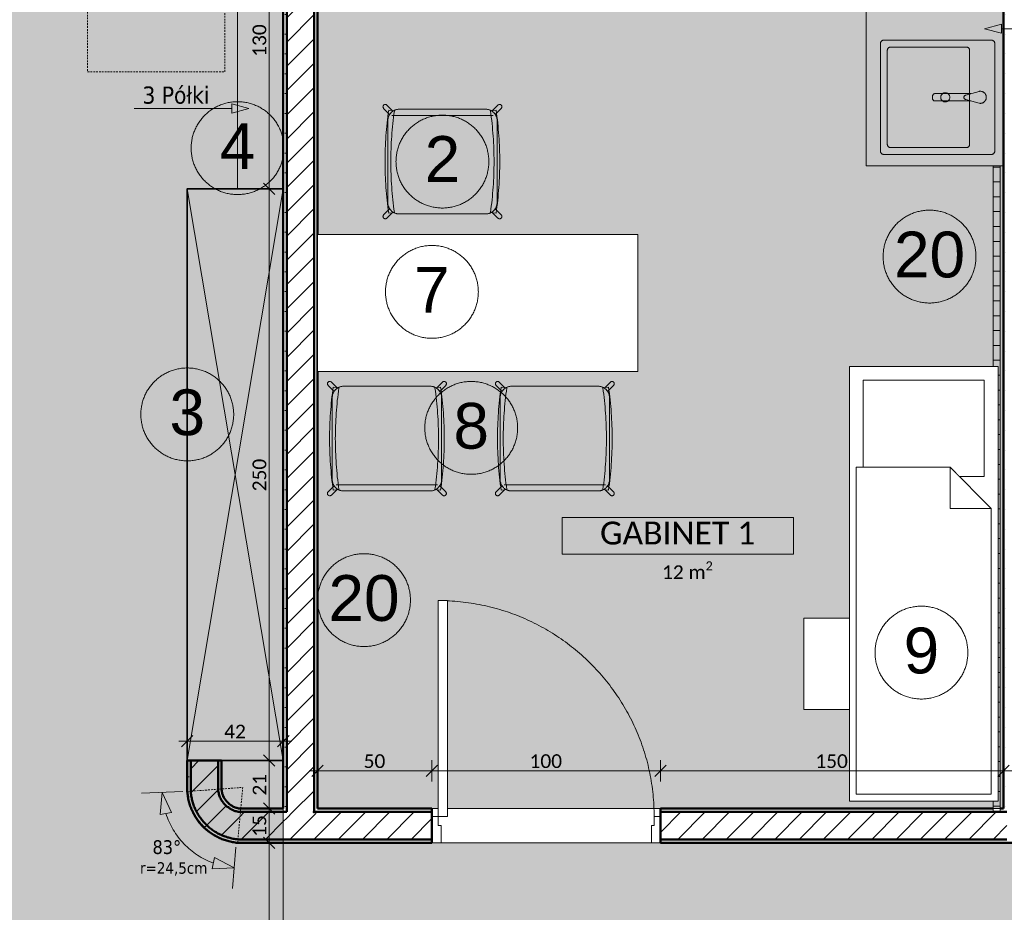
# Model space of a CAD drawing. Extents: x -7955 to 2900, y -3385 to 4160.
# Tile 9 of 30: x -7075 to -6214, y 2784 to 3565. Entities that reach past the tile are written whole.
import ezdxf
from ezdxf.xclip import XClip

# ---------------------------------------------------------------- set-up
doc = ezdxf.new("R2010")
doc.units = 0
doc.header["$MEASUREMENT"] = 0
doc.header["$XCLIPFRAME"] = 0
doc.linetypes.add('Przerywana', pattern=[25, 15, -10])
doc.linetypes.add('Wipeout_Contour', pattern=[10000, 0, -10000])
for name, color, linetype in [('!tekst', 7, 'Continuous'), ('110-Z Strefy', 7, 'Continuous'), ('210-A Strefy', 7, 'Continuous'), ('230-A Ściany działowe', 7, 'Continuous'), ('330-W Wyposażenie', 7, 'Continuous'), ('820-G Rysunki Obrazki', 7, 'Continuous'), ('830-G Teksty Etykiety', 7, 'Continuous'), ('Drzwi ARCHICAD', 7, 'Continuous')]:
    doc.layers.add(name, color=color, linetype=linetype)
for name, color, linetype, lineweight in [('!tekst_Nr_pióra__22', 7, 'Continuous', 18), ('!tekst_Nr_pióra__41', 7, 'Continuous', 13), ('!tekst_Nr_pióra__43', 7, 'Continuous', 35), ('0_Nr_pióra__21', 7, 'Continuous', 13), ('0_Nr_pióra__65', 7, 'Continuous', 5), ('210-A Strefy_Nr_pióra__41', 7, 'Continuous', 13), ('230-A Ściany działowe_Nr_pióra__1', 7, 'Continuous', 50), ('230-A Ściany działowe_Nr_pióra__21', 7, 'Continuous', 13), ('320-W Umeblowanie_Nr_pióra__21', 7, 'Continuous', 13), ('320-W Umeblowanie_Nr_pióra__23', 7, 'Continuous', 13), ('330-W Wyposażenie_Nr_pióra__23', 7, 'Continuous', 13), ('499-K Wymiary i opisy_Nr_pióra__65', 7, 'Continuous', 5), ('810-G Ogólne_Nr_pióra__5', 255, 'Continuous', 0), ('830-G Teksty Etykiety_Nr_pióra__1', 7, 'Continuous', 50), ('830-G Teksty Etykiety_Nr_pióra__41', 7, 'Continuous', 13), ('B_WIDOK_Nr_pióra__41', 7, 'Continuous', 13), ('D_OPIS_Nr_pióra__23', 7, 'Continuous', 13), ('D_OPIS_Nr_pióra__41', 7, 'Continuous', 13), ('Drzwi ARCHICAD_Nr_pióra__1', 7, 'Continuous', 50), ('Drzwi ARCHICAD_Nr_pióra__23', 7, 'Continuous', 13), ('Drzwi ARCHICAD_Nr_pióra__3', 8, 'Continuous', 20), ('tekst_Nr_pióra__21', 7, 'Continuous', 13)]:
    doc.layers.add(name, color=color, linetype=linetype, lineweight=lineweight)
doc.layers.add('210-A Strefy_Nr_pióra__64', color=7, linetype='Continuous', lineweight=5, true_color=0x9f9f9f)
doc.layers.add('B_WIDOK_Nr_pióra__64', color=7, linetype='Continuous', lineweight=5, true_color=0x9f9f9f)
doc.styles.add('GENERATED_STYLE_1', font='txt')
doc.styles.add('GENERATED_STYLE_2', font='txt')
doc.styles.add('GENERATED_STYLE_3', font='arial.ttf')
pattern_1 = [(0, (-7692.221, 2461.101), (0, 17.32051), [0, -10]), (0, (-7687.221, 2469.761), (0, 17.32051), [0, -10])]
pattern_2 = [(45, (-7692.221, 2461.101), (-10.6066, 10.6066), [])]
pattern_3 = [(0, (-7692.221, 2461.101), (0, 13), []), (90, (-7692.221, 2461.101), (-13, 0), [])]

# ---------------------------------------------------------------- blocks, each defined once
blk = doc.blocks.new('Rysunek_3_3', base_point=(-7692.22, 2461.1))
at = {"layer": '!tekst', "linetype": 'Continuous', "lineweight": 0, "ltscale": 0.1, "true_color": 0x000000}
blk.add_hatch(color=18, dxfattribs=at).paths.add_polyline_path([(-6230.83, 3557.1), (-6215.9, 3553.1), (-6215.9, 3561.1)])
at = {"linetype": 'Continuous', "lineweight": 0, "ltscale": 0.1, "true_color": 0x000000}
for points in [[(-6950.21, 2889.14), (-6951.88, 2869.9), (-6942.03, 2871.64)], [(-6887.18, 2823.26), (-6904.3, 2832.21), (-6906.48, 2822.45)]]:
    blk.add_hatch(color=18, dxfattribs=at).paths.add_polyline_path(points)
at = {"layer": '110-Z Strefy', "linetype": 'Continuous', "lineweight": 0, "ltscale": 0.1, "true_color": 0xffffff}
for points in [[(-6884.22, 3677.1), (-6884.22, 3417.1), (-6844.22, 3417.1), (-6844.22, 3677.1)], [(-6334.25, 3677.1), (-6334.25, 3437.1), (-6214.25, 3437.1), (-6214.25, 3677.1)], [(-6928.22, 3417.1), (-6928.22, 2917.1), (-6844.22, 2917.1), (-6844.22, 3417.1)]]:
    blk.add_hatch(color=7, dxfattribs=at).paths.add_polyline_path(points)
at = {"layer": '210-A Strefy', "linetype": 'Continuous', "lineweight": 0, "ltscale": 0.1, "true_color": 0x262626}
for points in [[(-7692.22, 3677.1), (-7692.22, 2455.1), (-6844.22, 2455.1), (-6844.22, 2843.06), (-6844.22, 3677.1)], [(-6814.22, 3677.1), (-6814.22, 2875.1), (-6214.25, 2875.1), (-6214.25, 3677.1)], [(-6844.22, 2455.1), (-5974.22, 2455.1), (-5974.22, 2845.1), (-6844.22, 2845.1)]]:
    blk.add_hatch(color=250, dxfattribs=at).paths.add_polyline_path(points)
at = {"layer": '230-A Ściany działowe', "linetype": 'Continuous', "lineweight": 0, "ltscale": 0.1, "true_color": 0x000000}
h = blk.add_hatch(dxfattribs=at)
h.set_pattern_fill('Tynk_0003', color=18, style=0, pattern_type=2)
h.set_pattern_definition(pattern_1)
h.paths.add_polyline_path([(-6841.22, 2875.1), (-6841.22, 3677.1), (-6844.22, 3677.1), (-6844.22, 2875.1)])
h = blk.add_hatch(dxfattribs=at)
h.set_pattern_fill('Bloczki_ceramiczne_0003', color=18, style=0, pattern_type=2)
h.set_pattern_definition(pattern_2)
h.paths.add_polyline_path([(-6817.22, 2872.1), (-6817.22, 3677.1), (-6841.22, 3677.1), (-6841.22, 2872.1)])
h = blk.add_hatch(dxfattribs=at)
h.set_pattern_fill('Tynk_0003', color=18, style=0, pattern_type=2)
h.set_pattern_definition(pattern_1)
h.paths.add_polyline_path([(-6814.22, 2875.1), (-6814.22, 3677.1), (-6817.22, 3677.1), (-6817.22, 2875.1)])
h = blk.add_hatch(dxfattribs=at)
h.set_pattern_fill('Tynk_0003', color=18, style=0, pattern_type=2)
h.set_pattern_definition(pattern_1)
h.paths.add_polyline_path([(-6214.25, 3677.1), (-6214.25, 2875.1), (-6211.25, 2875.1), (-6211.25, 3677.1)])
h = blk.add_hatch(dxfattribs=at)
h.set_pattern_fill('Izolacja_twarda_0003', color=18, style=0, pattern_type=2)
h.set_pattern_definition(pattern_3)
h.paths.add_polyline_path([(-6217.25, 2875.1), (-6217.25, 3437.1), (-6223.25, 3437.1), (-6223.25, 2875.1)])
h = blk.add_hatch(dxfattribs=at)
h.set_pattern_fill('Tynk_0003', color=18, style=0, pattern_type=2)
h.set_pattern_definition(pattern_1)
h.paths.add_polyline_path([(-6928.22, 2917.1), (-6928.22, 2890.02), (-6925.22, 2890.15), (-6925.22, 2917.1)])
h = blk.add_hatch(dxfattribs=at)
h.set_pattern_fill('Bloczki_ceramiczne_0003', color=18, style=0, pattern_type=2)
h.set_pattern_definition(pattern_2)
h.paths.add_polyline_path([(-6901.22, 2891.23), (-6901.22, 2917.1), (-6925.22, 2917.1), (-6925.22, 2890.15)])
h = blk.add_hatch(dxfattribs=at)
h.set_pattern_fill('Tynk_0003', color=18, style=0, pattern_type=2)
h.set_pattern_definition(pattern_1)
h.paths.add_polyline_path([(-6898.22, 2891.37), (-6898.22, 2917.1), (-6901.22, 2917.1), (-6901.22, 2891.23)])
h = blk.add_hatch(dxfattribs=at)
h.set_pattern_fill('Tynk_0003', color=18, style=0, pattern_type=2)
h.set_pattern_definition(pattern_1)
h.paths.add_polyline_path([(-6928.22, 2890.02, 0.366308), (-6884.22, 2845.1), (-6884.05, 2848.1, -0.365124), (-6925.22, 2890.15)])
h = blk.add_hatch(dxfattribs=at)
h.set_pattern_fill('Bloczki_ceramiczne_0003', color=18, style=0, pattern_type=2)
h.set_pattern_definition(pattern_2)
h.paths.add_polyline_path([(-6882.66, 2872.09, -0.343979), (-6901.23, 2891.23), (-6925.22, 2890.15, 0.365124), (-6884.05, 2848.1)])
h = blk.add_hatch(dxfattribs=at)
h.set_pattern_fill('Tynk_0003', color=18, style=0, pattern_type=2)
h.set_pattern_definition(pattern_1)
h.paths.add_polyline_path([(-6882.49, 2875.1, -0.337558), (-6898.22, 2891.37), (-6901.23, 2891.23, 0.343979), (-6882.66, 2872.09)])
h = blk.add_hatch(dxfattribs=at)
h.set_pattern_fill('Bloczki_ceramiczne_0003', color=18, style=0, pattern_type=2)
h.set_pattern_definition(pattern_2)
h.paths.add_polyline_path([(-6844.22, 2872.1), (-6882.66, 2872.1), (-6884.05, 2848.1), (-6844.22, 2848.1)])
h = blk.add_hatch(dxfattribs=at)
h.set_pattern_fill('Tynk_0003', color=18, style=0, pattern_type=2)
h.set_pattern_definition(pattern_1)
h.paths.add_polyline_path([(-6844.22, 2875.1), (-6882.49, 2875.1), (-6882.66, 2872.1), (-6844.22, 2872.1)])
h = blk.add_hatch(dxfattribs=at)
h.set_pattern_fill('Tynk_0003', color=18, style=0, pattern_type=2)
h.set_pattern_definition(pattern_1)
h.paths.add_polyline_path([(-6841.22, 2872.1), (-6841.22, 2875.1), (-6844.22, 2875.1), (-6844.22, 2872.1)])
h = blk.add_hatch(dxfattribs=at)
h.set_pattern_fill('Bloczki_ceramiczne_0003', color=18, style=0, pattern_type=2)
h.set_pattern_definition(pattern_2)
h.paths.add_polyline_path([(-6841.22, 2848.1), (-6841.22, 2872.1), (-6844.22, 2872.1), (-6844.22, 2848.1)])
h = blk.add_hatch(dxfattribs=at)
h.set_pattern_fill('Bloczki_ceramiczne_0003', color=18, style=0, pattern_type=2)
h.set_pattern_definition(pattern_2)
h.paths.add_polyline_path([(-6841.22, 2872.1), (-6841.22, 2848.1), (-6817.22, 2872.1)])
h = blk.add_hatch(dxfattribs=at)
h.set_pattern_fill('Bloczki_ceramiczne_0003', color=18, style=0, pattern_type=2)
h.set_pattern_definition(pattern_2)
h.paths.add_polyline_path([(-6817.22, 2872.1), (-6841.22, 2848.1), (-6817.22, 2848.1)])
h = blk.add_hatch(dxfattribs=at)
h.set_pattern_fill('Tynk_0003', color=18, style=0, pattern_type=2)
h.set_pattern_definition(pattern_1)
h.paths.add_polyline_path([(-6817.22, 2875.1), (-6817.22, 2872.1), (-6814.22, 2875.1)])
h = blk.add_hatch(dxfattribs=at)
h.set_pattern_fill('Tynk_0003', color=18, style=0, pattern_type=2)
h.set_pattern_definition(pattern_1)
h.paths.add_polyline_path([(-6814.22, 2875.1), (-6817.22, 2872.1), (-6814.22, 2872.1)])
h = blk.add_hatch(dxfattribs=at)
h.set_pattern_fill('Bloczki_ceramiczne_0003', color=18, style=0, pattern_type=2)
h.set_pattern_definition(pattern_2)
h.paths.add_polyline_path([(-6817.22, 2872.1), (-6817.22, 2848.1), (-6714.22, 2848.1), (-6714.22, 2872.1)])
h = blk.add_hatch(dxfattribs=at)
h.set_pattern_fill('Tynk_0003', color=18, style=0, pattern_type=2)
h.set_pattern_definition(pattern_1)
h.paths.add_polyline_path([(-6814.22, 2875.1), (-6814.22, 2872.1), (-6714.22, 2872.1), (-6714.22, 2875.1)])
h = blk.add_hatch(dxfattribs=at)
h.set_pattern_fill('Tynk_0003', color=18, style=0, pattern_type=2)
h.set_pattern_definition(pattern_1)
h.paths.add_polyline_path([(-6514.22, 2875.1), (-6514.22, 2872.1), (-6223.25, 2872.1), (-6223.25, 2875.1)])
h = blk.add_hatch(dxfattribs=at)
h.set_pattern_fill('Bloczki_ceramiczne_0003', color=18, style=0, pattern_type=2)
h.set_pattern_definition(pattern_2)
h.paths.add_polyline_path([(-6514.22, 2872.1), (-6514.22, 2848.1), (-6211.25, 2848.1), (-6211.25, 2872.1)])
h = blk.add_hatch(dxfattribs=at)
h.set_pattern_fill('Izolacja_twarda_0003', color=18, style=0, pattern_type=2)
h.set_pattern_definition(pattern_3)
h.paths.add_polyline_path([(-6217.25, 2875.1), (-6223.25, 2875.1), (-6223.25, 2872.1), (-6217.25, 2872.1)])
h = blk.add_hatch(dxfattribs=at)
h.set_pattern_fill('Tynk_0003', color=18, style=0, pattern_type=2)
h.set_pattern_definition(pattern_1)
h.paths.add_polyline_path([(-6214.25, 2875.1), (-6217.25, 2875.1), (-6217.25, 2872.1), (-6214.25, 2872.1)])
h = blk.add_hatch(dxfattribs=at)
h.set_pattern_fill('Tynk_0003', color=18, style=0, pattern_type=2)
h.set_pattern_definition(pattern_1)
h.paths.add_polyline_path([(-6211.25, 2875.1), (-6214.25, 2875.1), (-6214.25, 2872.1), (-6211.25, 2872.1)])
h = blk.add_hatch(dxfattribs=at)
h.set_pattern_fill('Tynk_0003', color=18, style=0, pattern_type=2)
h.set_pattern_definition(pattern_1)
h.paths.add_polyline_path([(-6884.22, 2845.1), (-6844.22, 2845.1), (-6844.22, 2848.1), (-6884.05, 2848.1)])
h = blk.add_hatch(dxfattribs=at)
h.set_pattern_fill('Tynk_0003', color=18, style=0, pattern_type=2)
h.set_pattern_definition(pattern_1)
h.paths.add_polyline_path([(-6841.22, 2848.1), (-6844.22, 2848.1), (-6844.22, 2845.1)])
h = blk.add_hatch(dxfattribs=at)
h.set_pattern_fill('Tynk_0003', color=18, style=0, pattern_type=2)
h.set_pattern_definition(pattern_1)
h.paths.add_polyline_path([(-6841.22, 2848.1), (-6844.22, 2845.1), (-6841.22, 2845.1)])
h = blk.add_hatch(dxfattribs=at)
h.set_pattern_fill('Tynk_0003', color=18, style=0, pattern_type=2)
h.set_pattern_definition(pattern_1)
h.paths.add_polyline_path([(-6841.22, 2845.1), (-6714.22, 2845.1), (-6714.22, 2848.1), (-6841.22, 2848.1)])
h = blk.add_hatch(dxfattribs=at)
h.set_pattern_fill('Tynk_0003', color=18, style=0, pattern_type=2)
h.set_pattern_definition(pattern_1)
h.paths.add_polyline_path([(-6179.22, 2848.1), (-6514.22, 2848.1), (-6514.22, 2845.1), (-6179.22, 2845.1)])
at = {"layer": '830-G Teksty Etykiety', "linetype": 'Continuous', "lineweight": 0, "ltscale": 0.1, "true_color": 0x000000}
blk.add_hatch(color=18, dxfattribs=at).paths.add_polyline_path([(-6874.44, 3487.27), (-6889.37, 3491.27), (-6889.37, 3483.27)])
at = {"layer": '!tekst_Nr_pióra__22', "color": 7, "linetype": 'Continuous', "lineweight": 18, "ltscale": 0.1, "flags": 128}
blk.add_lwpolyline([(-6928.22, 2917.1), (-6844.22, 3417.1), (-6928.22, 3417.1), (-6844.22, 2917.1)], dxfattribs=at)
at = {"layer": '!tekst_Nr_pióra__41', "color": 7, "linetype": 'Continuous', "lineweight": 13, "ltscale": 0.1}
for p, q in [((-6230.83, 3557.1), (-6215.9, 3561.1)), ((-6215.9, 3561.1), (-6215.9, 3553.1)), ((-6230.83, 3557.1), (-6215.9, 3553.1)), ((-6215.9, 3557.1), (-5501.6, 3557.1))]:
    blk.add_line(p, q, dxfattribs=at)
at = {"layer": '!tekst_Nr_pióra__43', "color": 7, "linetype": 'Continuous', "lineweight": 35, "ltscale": 0.1, "flags": 128}
blk.add_lwpolyline([(-6844.22, 3417.1), (-6928.22, 3417.1), (-6928.22, 2917.1), (-6844.22, 2917.1)], close=True, dxfattribs=at)
at = {"layer": '0_Nr_pióra__21', "color": 7, "linetype": 'Continuous', "lineweight": 13, "ltscale": 0.1}
for p, q in [((-6932.11, 2889.86), (-6968.32, 2888.43)), ((-6950.21, 2889.14), (-6951.88, 2869.9)), ((-6950.21, 2889.14), (-6942.03, 2871.64)), ((-6942.03, 2871.64), (-6951.88, 2869.9)), ((-6885.67, 2841.32), (-6888.7, 2805.21)), ((-6906.48, 2822.45), (-6904.3, 2832.21)), ((-6887.18, 2823.26), (-6904.3, 2832.21)), ((-6887.18, 2823.26), (-6906.48, 2822.45))]:
    blk.add_line(p, q, dxfattribs=at)
blk.add_arc((-6881.42, 2891.87), 68.85, 197.84775, 249.62068, dxfattribs=at)
at = {"layer": '210-A Strefy_Nr_pióra__64', "color": 253, "linetype": 'Continuous', "lineweight": 5, "ltscale": 0.1, "true_color": 0x9f9f9f}
for p, q in [((-6844.22, 3677.1), (-6844.22, 2843.06)), ((-6814.22, 2875.1), (-6814.22, 3677.1)), ((-6214.25, 3677.1), (-6214.25, 2875.1)), ((-6214.25, 2875.1), (-6814.22, 2875.1)), ((-5974.22, 2845.1), (-6844.22, 2845.1)), ((-6844.22, 2845.1), (-6844.22, 2455.1)), ((-6844.22, 2843.06), (-6844.22, 2455.1))]:
    blk.add_line(p, q, dxfattribs=at)
at = {"layer": '230-A Ściany działowe_Nr_pióra__1', "color": 7, "linetype": 'Continuous', "lineweight": 50, "ltscale": 0.1}
for p, q in [((-6841.22, 3677.1), (-6841.22, 2872.1)), ((-6817.22, 2872.1), (-6817.22, 3677.1)), ((-6925.22, 2917.1), (-6925.22, 2890.15)), ((-6901.22, 2891.23), (-6901.22, 2917.1)), ((-6844.22, 2872.1), (-6882.66, 2872.1)), ((-6841.22, 2872.1), (-6844.22, 2872.1)), ((-6841.22, 2872.1), (-6844.22, 2872.1)), ((-6817.22, 2872.1), (-6814.22, 2872.1)), ((-6817.22, 2872.1), (-6814.22, 2872.1)), ((-6714.22, 2872.1), (-6814.22, 2872.1)), ((-6714.22, 2872.1), (-6714.22, 2875.1)), ((-6714.22, 2868.1), (-6714.22, 2872.1)), ((-6714.22, 2848.1), (-6714.22, 2868.1)), ((-6514.22, 2872.1), (-6514.22, 2875.1)), ((-6223.25, 2872.1), (-6514.22, 2872.1)), ((-6514.22, 2868.1), (-6514.22, 2872.1)), ((-6514.22, 2848.1), (-6514.22, 2868.1)), ((-6223.25, 2872.1), (-6217.25, 2872.1)), ((-6223.25, 2872.1), (-6217.25, 2872.1)), ((-6211.25, 2872.1), (-6217.25, 2872.1)), ((-6884.05, 2848.1), (-6844.22, 2848.1)), ((-6844.22, 2848.1), (-6841.22, 2848.1)), ((-6844.22, 2848.1), (-6841.22, 2848.1)), ((-6841.22, 2848.1), (-6817.22, 2848.1)), ((-6841.22, 2848.1), (-6817.22, 2848.1)), ((-6817.22, 2848.1), (-6714.22, 2848.1)), ((-6714.22, 2845.1), (-6714.22, 2848.1)), ((-6514.22, 2848.1), (-6211.25, 2848.1)), ((-6514.22, 2845.1), (-6514.22, 2848.1))]:
    blk.add_line(p, q, dxfattribs=at)
at = {"layer": '230-A Ściany działowe_Nr_pióra__1', "color": 7, "linetype": 'Continuous', "lineweight": 50, "ltscale": 0.1, "flags": 128}
for points in [[(-6844.22, 3677.1), (-6844.22, 2875.1)], [(-6814.22, 2875.1), (-6814.22, 3677.1)], [(-6214.25, 3677.1), (-6214.25, 2875.1)], [(-6898.22, 2917.1), (-6928.22, 2917.1)], [(-6928.22, 2917.1), (-6928.22, 2890.02)], [(-6898.22, 2891.37), (-6898.22, 2917.1)], [(-6844.22, 2875.1), (-6882.49, 2875.1)], [(-6714.22, 2875.1), (-6814.22, 2875.1)], [(-6223.25, 2875.1), (-6514.22, 2875.1)], [(-6214.25, 2875.1), (-6217.25, 2875.1)], [(-6884.22, 2845.1), (-6844.22, 2845.1)], [(-6844.22, 2845.1), (-6841.22, 2845.1)], [(-6841.22, 2845.1), (-6714.22, 2845.1)], [(-6514.22, 2845.1), (-6179.22, 2845.1)]]:
    blk.add_lwpolyline(points, dxfattribs=at)
at = {"layer": '230-A Ściany działowe_Nr_pióra__1', "color": 7, "linetype": 'Continuous', "lineweight": 50, "ltscale": 0.1}
for radius, start, end in [(48.67, 184.17352, 264.64624), (45.67, 184.27838, 264.51173), (21.67, 186.16369, 262.09218), (18.67, 186.74084, 261.35092)]:
    blk.add_arc((-6879.68, 2893.56), radius, start, end, dxfattribs=at)
blk.add_point((-6817.22, 2872.1), dxfattribs=at)
at = {"layer": '230-A Ściany działowe_Nr_pióra__21', "color": 7, "linetype": 'Continuous', "lineweight": 13, "ltscale": 0.1}
for p, q in [((-6223.25, 2875.1), (-6223.25, 2872.1)), ((-6223.25, 2875.1), (-6223.25, 2872.1)), ((-6217.25, 2872.1), (-6217.25, 2875.1)), ((-6217.25, 2872.1), (-6217.25, 2875.1))]:
    blk.add_line(p, q, dxfattribs=at)
at = {"layer": '230-A Ściany działowe_Nr_pióra__21', "color": 7, "linetype": 'Continuous', "lineweight": 13, "ltscale": 0.1, "flags": 128}
for points in [[(-6223.25, 3437.1), (-6217.25, 3437.1)], [(-6223.25, 3437.1), (-6223.25, 2875.1)], [(-6217.25, 2875.1), (-6217.25, 3437.1)]]:
    blk.add_lwpolyline(points, dxfattribs=at)
at = {"layer": '320-W Umeblowanie_Nr_pióra__21', "color": 7, "linetype": 'Continuous', "lineweight": 13, "ltscale": 0.1, "flags": 128}
blk.add_lwpolyline([(-6844.22, 3677.1), (-6844.22, 3417.1), (-6884.22, 3417.1), (-6884.22, 3677.1)], close=True, dxfattribs=at)
at = {"layer": '320-W Umeblowanie_Nr_pióra__23', "color": 7, "linetype": 'Continuous', "lineweight": 13, "ltscale": 0.1}
for p, q in [((-6753.62, 3490.28), (-6748.35, 3485.01)), ((-6661.72, 3485.01), (-6656.45, 3490.28)), ((-6751.18, 3482.18), (-6756.45, 3487.46)), ((-6747.07, 3485.25), (-6752.02, 3485.95)), ((-6749.33, 3481.17), (-6660.73, 3481.17)), ((-6667.23, 3486.67), (-6742.83, 3486.67)), ((-6663, 3485.25), (-6658.05, 3485.95)), ((-6653.62, 3487.46), (-6658.89, 3482.18)), ((-6752.83, 3476.67), (-6752.83, 3405.07)), ((-6657.23, 3405.07), (-6657.23, 3476.67)), ((-6751.18, 3399.56), (-6756.45, 3394.28)), ((-6753.62, 3391.46), (-6748.35, 3396.73)), ((-6747.07, 3396.49), (-6752.02, 3395.79)), ((-6742.83, 3395.07), (-6667.23, 3395.07)), ((-6663, 3396.49), (-6658.05, 3395.79)), ((-6661.72, 3396.73), (-6656.45, 3391.46)), ((-6653.62, 3394.28), (-6658.89, 3399.56)), ((-6802.15, 3248.01), (-6796.88, 3242.74)), ((-6710.25, 3242.74), (-6704.98, 3248.01)), ((-6655.29, 3248.01), (-6650.02, 3242.74)), ((-6563.39, 3242.74), (-6558.12, 3248.01)), ((-6799.7, 3239.91), (-6804.98, 3245.18)), ((-6795.59, 3242.98), (-6800.55, 3243.68)), ((-6791.36, 3244.4), (-6715.76, 3244.4)), ((-6711.53, 3242.98), (-6706.58, 3243.68)), ((-6702.15, 3245.18), (-6707.42, 3239.91)), ((-6652.84, 3239.91), (-6658.12, 3245.18)), ((-6648.74, 3242.98), (-6653.69, 3243.68)), ((-6644.5, 3244.4), (-6568.9, 3244.4)), ((-6564.67, 3242.98), (-6559.72, 3243.68)), ((-6555.29, 3245.18), (-6560.56, 3239.91)), ((-6801.36, 3162.8), (-6801.36, 3234.4)), ((-6705.76, 3234.4), (-6705.76, 3162.8)), ((-6654.5, 3162.8), (-6654.5, 3234.4)), ((-6558.9, 3234.4), (-6558.9, 3162.8)), ((-6799.7, 3157.28), (-6804.98, 3152.01)), ((-6802.15, 3149.18), (-6796.88, 3154.46)), ((-6795.59, 3154.21), (-6800.55, 3153.52)), ((-6797.86, 3158.3), (-6709.26, 3158.3)), ((-6715.76, 3152.8), (-6791.36, 3152.8)), ((-6711.53, 3154.21), (-6706.58, 3153.52)), ((-6710.25, 3154.46), (-6704.98, 3149.18)), ((-6702.15, 3152.01), (-6707.42, 3157.28)), ((-6652.84, 3157.28), (-6658.12, 3152.01)), ((-6655.29, 3149.18), (-6650.02, 3154.46)), ((-6648.74, 3154.21), (-6653.69, 3153.52)), ((-6651, 3158.3), (-6562.4, 3158.3)), ((-6568.9, 3152.8), (-6644.5, 3152.8)), ((-6564.67, 3154.21), (-6559.72, 3153.52)), ((-6563.39, 3154.46), (-6558.12, 3149.18)), ((-6555.29, 3152.01), (-6560.56, 3157.28))]:
    blk.add_line(p, q, dxfattribs=at)
at = {"layer": '320-W Umeblowanie_Nr_pióra__23', "color": 7, "linetype": 'Continuous', "lineweight": 13, "ltscale": 0.1, "flags": 128}
blk.add_lwpolyline([(-6214.25, 3677.1), (-6214.25, 3437.1), (-6334.25, 3437.1), (-6334.25, 3677.1)], close=True, dxfattribs=at)
at = {"layer": '320-W Umeblowanie_Nr_pióra__23', "color": 7, "linetype": 'Continuous', "lineweight": 13, "ltscale": 0.1}
for centre, radius, start, end in [((-6755.03, 3488.87), 2, 45, 225), ((-6655.03, 3488.87), 2, 315, 135), ((-6432.57, 3440.87), 322.61, 171.96698, 188.03302), ((-6742.83, 3476.67), 10, 90, 180), ((-6742.83, 3476.67), 10, 123.46304, 146.53696), ((-6432.57, 3440.87), 317.61, 171.96698, 188.03302), ((-6667.23, 3476.67), 10, 0, 90), ((-6977.5, 3440.87), 317.61, 351.96698, 8.03302), ((-6667.23, 3476.67), 10, 33.46304, 56.53696), ((-6977.5, 3440.87), 322.61, 351.96698, 8.03302), ((-6742.83, 3405.07), 10, 180, 270), ((-6667.23, 3405.07), 10, 270, 0), ((-6755.03, 3392.87), 2, 135, 315), ((-6742.83, 3405.07), 10, 213.46304, 236.53696), ((-6667.23, 3405.07), 10, 303.46304, 326.53696), ((-6655.03, 3392.87), 2, 225, 45), ((-6803.56, 3246.6), 2, 45, 225), ((-6703.56, 3246.6), 2, 315, 135), ((-6656.7, 3246.6), 2, 45, 225), ((-6556.7, 3246.6), 2, 315, 135), ((-6481.1, 3198.6), 322.61, 171.96698, 188.03302), ((-6791.36, 3234.4), 10, 90, 180), ((-6791.36, 3234.4), 10, 123.46304, 146.53696), ((-6481.1, 3198.6), 317.61, 171.96698, 188.03302), ((-6715.76, 3234.4), 10, 0, 90), ((-7026.02, 3198.6), 317.61, 351.96698, 8.03302), ((-6715.76, 3234.4), 10, 33.46304, 56.53696), ((-7026.02, 3198.6), 322.61, 351.96698, 8.03302), ((-6334.24, 3198.6), 322.61, 171.96698, 188.03302), ((-6644.5, 3234.4), 10, 90, 180), ((-6644.5, 3234.4), 10, 123.46304, 146.53696), ((-6334.24, 3198.6), 317.61, 171.96698, 188.03302), ((-6568.9, 3234.4), 10, 0, 90), ((-6879.16, 3198.6), 317.61, 351.96698, 8.03302), ((-6568.9, 3234.4), 10, 33.46304, 56.53696), ((-6879.16, 3198.6), 322.61, 351.96698, 8.03302), ((-6791.36, 3162.8), 10, 180, 270), ((-6715.76, 3162.8), 10, 270, 0), ((-6644.5, 3162.8), 10, 180, 270), ((-6568.9, 3162.8), 10, 270, 0), ((-6791.36, 3162.8), 10, 213.46304, 236.53696), ((-6715.76, 3162.8), 10, 303.46304, 326.53696), ((-6644.5, 3162.8), 10, 213.46304, 236.53696), ((-6568.9, 3162.8), 10, 303.46304, 326.53696), ((-6803.56, 3150.6), 2, 135, 315), ((-6703.56, 3150.6), 2, 225, 45), ((-6656.7, 3150.6), 2, 135, 315), ((-6556.7, 3150.6), 2, 225, 45)]:
    blk.add_arc(centre, radius, start, end, dxfattribs=at)
at = {"layer": '330-W Wyposażenie_Nr_pióra__23', "color": 7, "linetype": 'Continuous', "lineweight": 13, "ltscale": 0.1}
for p, q in [((-6321.87, 3544.1), (-6321.87, 3450.1)), ((-6224.87, 3547.1), (-6318.87, 3547.1)), ((-6246.87, 3541.1), (-6312.87, 3541.1)), ((-6221.87, 3450.1), (-6221.87, 3544.1)), ((-6315.87, 3538.1), (-6315.87, 3456.1)), ((-6243.87, 3456.1), (-6243.87, 3538.1)), ((-6274.47, 3500.3), (-6242.76, 3500.3)), ((-6247.23, 3499.07), (-6235.47, 3502.3)), ((-6242.76, 3500.3), (-6247.23, 3499.07)), ((-6242.83, 3493.92), (-6274.47, 3493.92)), ((-6235.47, 3491.9), (-6247.23, 3495.13)), ((-6247.23, 3495.13), (-6242.83, 3493.92)), ((-6318.87, 3447.1), (-6224.87, 3447.1)), ((-6312.87, 3453.1), (-6246.87, 3453.1))]:
    blk.add_line(p, q, dxfattribs=at)
at = {"layer": '330-W Wyposażenie_Nr_pióra__23', "color": 7, "linetype": 'Przerywana', "lineweight": 13, "ltscale": 0.1, "flags": 128}
blk.add_lwpolyline([(-7015.36, 3639.33), (-7015.36, 3519.33), (-6895.36, 3519.33), (-6895.36, 3639.33)], close=True, dxfattribs=at)
at = {"layer": '330-W Wyposażenie_Nr_pióra__23', "color": 7, "linetype": 'Continuous', "lineweight": 13, "ltscale": 0.1}
blk.add_circle((-6265.14, 3497.1), 4, dxfattribs=at)
for centre, radius, start, end in [((-6318.87, 3544.1), 3, 90, 180), ((-6312.87, 3538.1), 3, 90, 180), ((-6246.87, 3538.1), 3, 0, 90), ((-6224.87, 3544.1), 3, 0, 90), ((-6272.26, 3497.11), 4.21, 136.98757, 223.01243), ((-6274.45, 3498.91), 1.39, 90.80793, 129.37577), ((-6246.87, 3497.1), 2, 100.35435, 259.64565), ((-6246.87, 3497.1), 2, 100.35435, 259.64565), ((-6234.55, 3497.1), 5.28, 259.97377, 100.02623), ((-6274.44, 3495.34), 1.42, 231.07429, 268.81244), ((-6312.87, 3456.1), 3, 180, 270), ((-6246.87, 3456.1), 3, 270, 0), ((-6318.87, 3450.1), 3, 180, 270), ((-6224.87, 3450.1), 3, 270, 0)]:
    blk.add_arc(centre, radius, start, end, dxfattribs=at)
at = {"layer": '499-K Wymiary i opisy_Nr_pióra__65', "color": 7, "linetype": 'Continuous', "lineweight": 5, "ltscale": 0.1}
for p, q in [((-6856.61, 3417.1), (-6856.61, 3677.1)), ((-6861.61, 3422.1), (-6851.61, 3412.1)), ((-6847.24, 3417.1), (-6865.99, 3417.1)), ((-6856.61, 2917.1), (-6856.61, 3417.1)), ((-6923.22, 2938.97), (-6933.22, 2928.97)), ((-6928.22, 2924.6), (-6928.22, 2943.35)), ((-6849.22, 2928.97), (-6839.22, 2938.97)), ((-6844.22, 2924.6), (-6844.22, 2943.35)), ((-6935.72, 2933.97), (-6928.22, 2933.97)), ((-6928.22, 2933.97), (-6844.22, 2933.97)), ((-6844.22, 2933.97), (-6836.72, 2933.97)), ((-6861.61, 2922.1), (-6851.61, 2912.1)), ((-6847.24, 2917.1), (-6865.99, 2917.1)), ((-6856.61, 2875.1), (-6856.61, 2917.1)), ((-6809.22, 2913), (-6819.22, 2903)), ((-6814.22, 2898.63), (-6814.22, 2917.38)), ((-6714.22, 2898.63), (-6714.22, 2917.38)), ((-6509.22, 2913), (-6519.22, 2903)), ((-6514.22, 2898.63), (-6514.22, 2917.38)), ((-6214.25, 2898.63), (-6214.25, 2917.38)), ((-6821.72, 2908), (-6814.22, 2908)), ((-6814.22, 2908), (-6714.22, 2908)), ((-6214.25, 2908), (-6206.75, 2908)), ((-6861.61, 2880.1), (-6851.61, 2870.1)), ((-6847.24, 2875.1), (-6865.99, 2875.1)), ((-6856.61, 2845.1), (-6856.61, 2875.1)), ((-6847.24, 2845.1), (-6865.99, 2845.1)), ((-6861.61, 2850.1), (-6851.61, 2840.1)), ((-6856.61, 2487.1), (-6856.61, 2845.1))]:
    blk.add_line(p, q, dxfattribs=at)
at = {"layer": '810-G Ogólne_Nr_pióra__5', "color": 255, "linetype": 'Continuous', "lineweight": 0, "ltscale": 0.1, "flags": 128}
blk.add_lwpolyline([(-6928.22, 2890.02, 0.366308), (-6884.22, 2845.1)], format="xyb", dxfattribs=at)
at = {"layer": '830-G Teksty Etykiety_Nr_pióra__41', "color": 7, "linetype": 'Continuous', "lineweight": 13, "ltscale": 0.1}
for p, q in [((-6874.44, 3487.27), (-6889.37, 3491.27)), ((-6889.37, 3483.27), (-6889.37, 3491.27)), ((-6898.1, 3487.27), (-6974.58, 3487.27)), ((-6890.66, 3487.27), (-6898.1, 3487.27)), ((-6889.37, 3487.27), (-6890.66, 3487.27)), ((-6874.44, 3487.27), (-6889.37, 3483.27))]:
    blk.add_line(p, q, dxfattribs=at)
at = {"layer": 'B_WIDOK_Nr_pióra__64', "color": 253, "linetype": 'Continuous', "lineweight": 5, "ltscale": 0.1, "true_color": 0x9f9f9f}
for p, q in [((-6398.01, 3129.58), (-6600.4, 3129.58)), ((-6600.4, 3129.58), (-6600.4, 3097.58)), ((-6398.01, 3097.58), (-6398.01, 3129.58)), ((-6600.4, 3097.58), (-6398.01, 3097.58))]:
    blk.add_line(p, q, dxfattribs=at)
at = {"layer": 'D_OPIS_Nr_pióra__23', "color": 7, "linetype": 'Continuous', "lineweight": 13, "ltscale": 0.1}
for centre in [(-6884.22, 3452.65), (-6705.03, 3440.87), (-6278.92, 3357.79), (-6928.22, 3219.79), (-6679.84, 3207.99), (-6773.61, 3057.37)]:
    blk.add_circle(centre, 40.61, dxfattribs=at)
at = {"layer": 'Drzwi ARCHICAD_Nr_pióra__3', "color": 8, "linetype": 'Continuous', "lineweight": 20, "ltscale": 0.1}
blk.add_arc((-6708.62, 2868.1), 188.8, 0, 90, dxfattribs=at)
at = {"layer": 'tekst_Nr_pióra__21', "color": 7, "linetype": 'Przerywana', "lineweight": 13, "ltscale": 0.1, "flags": 128}
blk.add_lwpolyline([(-6884.22, 2845.1), (-6879.68, 2893.56), (-6928.22, 2890.02)], dxfattribs=at)
at = {"layer": '0_Nr_pióra__65', "color": 7, "linetype": 'Continuous', "lineweight": 5, "insert": (-6958.65, 2835.1), "char_height": 12, "width": 25.783, "attachment_point": 7, "style": 'GENERATED_STYLE_2'}
blk.add_mtext('\\A1;{\\pql;\\fTahoma|b0|i0|c238|p34;83°}', dxfattribs=at)
at = {"layer": '210-A Strefy_Nr_pióra__41', "color": 7, "linetype": 'Continuous', "lineweight": 13, "insert": (-6512.92, 3072.25), "char_height": 12, "attachment_point": 7, "style": 'GENERATED_STYLE_1'}
blk.add_mtext('\\A1;{\\pql;\\fCalibri Light|b0|i0|c238|p34;12 m\\fCalibri Light|b0|i0|c238|p34;\\A1{\\H.66x;\\S2^  ;}}', dxfattribs=at)
at = {"layer": '499-K Wymiary i opisy_Nr_pióra__65', "color": 7, "linetype": 'Continuous', "lineweight": 5, "char_height": 12, "attachment_point": 7, "rotation": 90, "style": 'GENERATED_STYLE_1'}
for s, insert, width in [('\\A1;{\\pql;\\fCalibri Light|b0|i0|c238|p34;130}', (-6859.01, 3532.51), 29.1841), ('\\A1;{\\pql;\\fCalibri Light|b0|i0|c238|p34;250}', (-6859.01, 3152.51), 29.1841), ('\\A1;{\\pql;\\fCalibri Light|b0|i0|c238|p34;21}', (-6859.01, 2886.37), 19.4561), ('\\A1;{\\pql;\\fCalibri Light|b0|i0|c238|p34;15}', (-6859.01, 2850.37), 19.4561)]:
    blk.add_mtext(s, dxfattribs=dict(at, insert=insert, width=width))
at = {"layer": '499-K Wymiary i opisy_Nr_pióra__65', "color": 7, "linetype": 'Continuous', "lineweight": 5, "char_height": 12, "attachment_point": 7, "style": 'GENERATED_STYLE_1'}
for s, insert, width in [('\\A1;{\\pql;\\fCalibri Light|b0|i0|c238|p34;42}', (-6895.95, 2936.37), 19.4561), ('\\A1;{\\pql;\\fCalibri Light|b0|i0|c238|p34;50}', (-6773.95, 2910.4), 19.4561), ('\\A1;{\\pql;\\fCalibri Light|b0|i0|c238|p34;100}', (-6628.81, 2910.4), 29.1841)]:
    blk.add_mtext(s, dxfattribs=dict(at, insert=insert, width=width))
at = {"layer": '830-G Teksty Etykiety_Nr_pióra__1', "color": 7, "linetype": 'Continuous', "lineweight": 50, "insert": (-6967.38, 3491.25), "char_height": 15, "attachment_point": 7, "style": 'GENERATED_STYLE_2'}
blk.add_mtext('\\A1;{\\pql;\\fTahoma|b0|i0|c238|p34;3 \\fTahoma|b0|i0|c238|p34;Półki}', dxfattribs=at)
at = {"layer": 'B_WIDOK_Nr_pióra__41', "color": 7, "linetype": 'Continuous', "lineweight": 13, "insert": (-6499.2, 3126.02), "char_height": 20, "attachment_point": 2, "style": 'GENERATED_STYLE_1'}
blk.add_mtext('\\A1;{\\pqc;\\fCalibri Light|b0|i0|c238|p34;GABINET\\fCalibri Light|b0|i0|c238|p34; 1}', dxfattribs=at)
at = {"layer": 'D_OPIS_Nr_pióra__41', "color": 7, "linetype": 'Continuous', "lineweight": 13, "char_height": 40, "attachment_point": 2, "style": 'GENERATED_STYLE_3'}
for s, insert in [('\\A1;{\\pqc;\\fArial|b0|i0|c238|p38;4}', (-6884.22, 3474.47)), ('\\A1;{\\pqc;\\fArial|b0|i0|c238|p38;2}', (-6705.03, 3463.16)), ('\\A1;{\\pqc;\\fArial|b0|i0|c238|p38;20}', (-6278.92, 3379.61)), ('\\A1;{\\pqc;\\fArial|b0|i0|c238|p38;3}', (-6928.22, 3241.62)), ('\\A1;{\\pqc;\\fArial|b0|i0|c238|p38;8}', (-6679.84, 3229.82)), ('\\A1;{\\pqc;\\fArial|b0|i0|c238|p38;20}', (-6773.61, 3079.2))]:
    blk.add_mtext(s, dxfattribs=dict(at, insert=insert))
at = {"layer": 'tekst_Nr_pióra__21', "color": 7, "linetype": 'Continuous', "lineweight": 13, "insert": (-6969.6, 2828.09), "char_height": 10, "attachment_point": 1, "style": 'GENERATED_STYLE_2'}
blk.add_mtext('\\A1;{\\pql;\\fTahoma|b0|i0|c238|p34;r\\fTahoma|b0|i0|c238|p34;=24,5cm}', dxfattribs=at)
at = {"color": 254, "linetype": 'Wipeout_Contour', "lineweight": 0, "ltscale": 29814.305201}
blk.add_wipeout([(-6814.22, 3377.19), (-6814.22, 3257.19), (-6534.22, 3257.19), (-6534.22, 3377.19)], dxfattribs=at).dxf.layer = '330-W Wyposażenie'
at = {"color": 254, "linetype": 'Wipeout_Contour', "lineweight": 0, "ltscale": 27986.68513}
blk.add_wipeout([(-6349, 2881.6), (-6219, 2881.6), (-6219, 3261.6), (-6349, 3261.6)], dxfattribs=at).dxf.layer = '330-W Wyposażenie'
at = {"color": 254, "linetype": 'Wipeout_Contour', "lineweight": 0, "ltscale": 43758.069947}
blk.add_wipeout([(-6714.22, 2845.1), (-6706.22, 2845.1), (-6706.22, 2860.1), (-6708.62, 2860.1), (-6708.62, 2868.1), (-6714.22, 2868.1)], dxfattribs=at).dxf.layer = 'Drzwi ARCHICAD'
at = {"color": 254, "linetype": 'Wipeout_Contour', "lineweight": 0, "ltscale": 42705.716678}
blk.add_wipeout([(-6522.22, 2845.1), (-6514.22, 2845.1), (-6514.22, 2868.1), (-6519.82, 2868.1), (-6519.82, 2860.1), (-6522.22, 2860.1)], dxfattribs=at).dxf.layer = 'Drzwi ARCHICAD'
at = {"layer": '330-W Wyposażenie_Nr_pióra__23', "color": 7, "linetype": 'Continuous', "lineweight": 13, "ltscale": 0.1}
for p, q in [((-6814.22, 3257.19), (-6814.22, 3377.19)), ((-6814.22, 3377.19), (-6534.22, 3377.19)), ((-6534.22, 3377.19), (-6534.22, 3257.19)), ((-6534.22, 3257.19), (-6814.22, 3257.19)), ((-6219, 3261.6), (-6349, 3261.6)), ((-6349, 3261.6), (-6349, 2881.6)), ((-6219, 2881.6), (-6219, 3261.6)), ((-6349, 2881.6), (-6219, 2881.6))]:
    blk.add_line(p, q, dxfattribs=at)
at = {"layer": '499-K Wymiary i opisy_Nr_pióra__65', "color": 7, "linetype": 'Continuous', "lineweight": 5, "ltscale": 0.1}
blk.add_line((-6219.25, 2903), (-6209.25, 2913), dxfattribs=at)
at = {"layer": 'D_OPIS_Nr_pióra__23', "color": 7, "linetype": 'Continuous', "lineweight": 13, "ltscale": 0.1}
blk.add_circle((-6714.22, 3326.93), 40.61, dxfattribs=at)
at = {"layer": 'Drzwi ARCHICAD_Nr_pióra__1', "color": 7, "linetype": 'Continuous', "lineweight": 50, "ltscale": 0.1}
for p, q in [((-6714.22, 2872.1), (-6714.22, 2875.1)), ((-6714.22, 2868.1), (-6714.22, 2872.1)), ((-6714.22, 2848.1), (-6714.22, 2868.1)), ((-6714.22, 2848.1), (-6714.22, 2868.1)), ((-6514.22, 2872.1), (-6514.22, 2875.1)), ((-6514.22, 2868.1), (-6514.22, 2872.1)), ((-6514.22, 2848.1), (-6514.22, 2868.1)), ((-6514.22, 2848.1), (-6514.22, 2868.1)), ((-6714.22, 2845.1), (-6714.22, 2848.1)), ((-6714.22, 2845.1), (-6714.22, 2848.1)), ((-6514.22, 2845.1), (-6514.22, 2848.1)), ((-6514.22, 2845.1), (-6514.22, 2848.1))]:
    blk.add_line(p, q, dxfattribs=at)
at = {"layer": 'Drzwi ARCHICAD_Nr_pióra__23', "color": 7, "linetype": 'Continuous', "lineweight": 13, "ltscale": 0.1}
for p, q in [((-6714.22, 2845.1), (-6714.22, 2868.1)), ((-6519.82, 2860.1), (-6519.82, 2868.1)), ((-6519.82, 2868.1), (-6514.22, 2868.1)), ((-6514.22, 2868.1), (-6514.22, 2845.1)), ((-6708.62, 2860.1), (-6706.22, 2860.1)), ((-6706.22, 2860.1), (-6706.22, 2845.1)), ((-6522.22, 2845.1), (-6522.22, 2860.1)), ((-6522.22, 2860.1), (-6519.82, 2860.1)), ((-6706.22, 2845.1), (-6714.22, 2845.1)), ((-6514.22, 2845.1), (-6522.22, 2845.1))]:
    blk.add_line(p, q, dxfattribs=at)
at = {"layer": 'tekst_Nr_pióra__21', "color": 7, "linetype": 'Continuous', "lineweight": 13, "ltscale": 0.1, "flags": 128}
blk.add_lwpolyline([(-6714.22, 2845.1), (-6885.34, 2845.22, -0.378498), (-6928.2, 2890.02), (-6928.2, 2917.1)], format="xyb", dxfattribs=at)
at = {"layer": '499-K Wymiary i opisy_Nr_pióra__65', "color": 7, "linetype": 'Continuous', "lineweight": 5, "insert": (-6378.83, 2910.4), "char_height": 12, "width": 29.1841, "attachment_point": 7, "style": 'GENERATED_STYLE_1'}
blk.add_mtext('\\A1;{\\pql;\\fCalibri Light|b0|i0|c238|p34;150}', dxfattribs=at)
at = {"layer": 'D_OPIS_Nr_pióra__41', "color": 7, "linetype": 'Continuous', "lineweight": 13, "insert": (-6714.22, 3348.75), "char_height": 40, "attachment_point": 2, "style": 'GENERATED_STYLE_3'}
blk.add_mtext('\\A1;{\\pqc;\\fArial|b0|i0|c238|p38;7}', dxfattribs=at)
at = {"color": 254, "linetype": 'Wipeout_Contour', "lineweight": 0, "ltscale": 42253.48378}
blk.add_wipeout([(-6337, 3173.6), (-6261, 3173.6), (-6253, 3165.6), (-6231, 3165.6), (-6231, 3249.6), (-6337, 3249.6)], dxfattribs=at).dxf.layer = '330-W Wyposażenie'
at = {"color": 254, "linetype": 'Wipeout_Contour', "lineweight": 0, "ltscale": 29321.898308}
blk.add_wipeout([(-6708.62, 3056.9), (-6708.62, 2868.1), (-6700.62, 2868.1), (-6700.62, 3056.9)], dxfattribs=at).dxf.layer = 'Drzwi ARCHICAD'
at = {"layer": '330-W Wyposażenie_Nr_pióra__23', "color": 7, "linetype": 'Continuous', "lineweight": 13, "ltscale": 0.1}
for p, q in [((-6231, 3249.6), (-6337, 3249.6)), ((-6337, 3249.6), (-6337, 3173.6)), ((-6231, 3165.6), (-6231, 3249.6)), ((-6337, 3173.6), (-6261, 3173.6)), ((-6261, 3173.6), (-6253, 3165.6)), ((-6253, 3165.6), (-6231, 3165.6))]:
    blk.add_line(p, q, dxfattribs=at)
at = {"layer": '499-K Wymiary i opisy_Nr_pióra__65', "color": 7, "linetype": 'Continuous', "lineweight": 5, "ltscale": 0.1}
for p, q in [((-6709.22, 2913), (-6719.22, 2903)), ((-6714.22, 2908), (-6514.22, 2908))]:
    blk.add_line(p, q, dxfattribs=at)
at = {"layer": 'Drzwi ARCHICAD_Nr_pióra__23', "color": 7, "linetype": 'Continuous', "lineweight": 13, "ltscale": 0.1}
for p, q in [((-6714.22, 2868.1), (-6708.62, 2868.1)), ((-6708.62, 2868.1), (-6708.62, 2860.1))]:
    blk.add_line(p, q, dxfattribs=at)
at = {"layer": 'Drzwi ARCHICAD_Nr_pióra__3', "color": 8, "linetype": 'Continuous', "lineweight": 20, "ltscale": 0.1}
for p, q in [((-6708.62, 3056.9), (-6708.62, 2868.1)), ((-6700.62, 3056.9), (-6708.62, 3056.9)), ((-6700.62, 2868.1), (-6700.62, 3056.9)), ((-6708.62, 2868.1), (-6700.62, 2868.1))]:
    blk.add_line(p, q, dxfattribs=at)
at = {"color": 254, "linetype": 'Wipeout_Contour', "lineweight": 0, "ltscale": 28163.845463}
blk.add_wipeout([(-6349, 2961.6), (-6349, 3041.6), (-6389, 3041.6), (-6389, 2961.6)], dxfattribs=at).dxf.layer = '330-W Wyposażenie'
at = {"layer": '330-W Wyposażenie_Nr_pióra__23', "color": 7, "linetype": 'Continuous', "lineweight": 13, "ltscale": 0.1}
for p, q in [((-6349, 3041.6), (-6389, 3041.6)), ((-6389, 3041.6), (-6389, 2961.6)), ((-6349, 2961.6), (-6349, 3041.6)), ((-6389, 2961.6), (-6349, 2961.6))]:
    blk.add_line(p, q, dxfattribs=at)
at = {"color": 254, "linetype": 'Wipeout_Contour', "lineweight": 0, "ltscale": 34914.884788}
blk.add_wipeout([(-6343, 2887.6), (-6225, 2887.6), (-6225, 3137.6), (-6261, 3173.6), (-6343, 3173.6)], dxfattribs=at).dxf.layer = '330-W Wyposażenie'
at = {"layer": '330-W Wyposażenie_Nr_pióra__23', "color": 7, "linetype": 'Continuous', "lineweight": 13, "ltscale": 0.1}
for p, q in [((-6261, 3173.6), (-6343, 3173.6)), ((-6343, 3173.6), (-6343, 2887.6)), ((-6225, 3137.6), (-6261, 3173.6)), ((-6261, 3173.6), (-6261, 3137.6)), ((-6225, 3137.6), (-6261, 3137.6)), ((-6225, 2887.6), (-6225, 3137.6)), ((-6343, 2887.6), (-6225, 2887.6))]:
    blk.add_line(p, q, dxfattribs=at)
at = {"layer": '499-K Wymiary i opisy_Nr_pióra__65', "color": 7, "linetype": 'Continuous', "lineweight": 5, "ltscale": 0.1}
blk.add_line((-6514.22, 2908), (-6214.25, 2908), dxfattribs=at)
at = {"layer": 'D_OPIS_Nr_pióra__23', "color": 7, "linetype": 'Continuous', "lineweight": 13, "ltscale": 0.1}
blk.add_circle((-6286.01, 3011.47), 40.61, dxfattribs=at)
at = {"layer": 'D_OPIS_Nr_pióra__41', "color": 7, "linetype": 'Continuous', "lineweight": 13, "insert": (-6286.01, 3033.29), "char_height": 40, "attachment_point": 2, "style": 'GENERATED_STYLE_3'}
blk.add_mtext('\\A1;{\\pqc;\\fArial|b0|i0|c238|p38;9}', dxfattribs=at)

msp = doc.modelspace()

# ---------------------------------------------------------------- block references
at = {"layer": '820-G Rysunki Obrazki', "color": 9, "linetype": 'Continuous', "lineweight": 5, "ltscale": 0.1, "true_color": 0xc2c2c2}
ref = msp.add_blockref('Rysunek_3_3', (-7692.22, 2461.1), dxfattribs=at)
XClip(ref).set_block_clipping_path([(-7979.5546049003, 787.529597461), (-5174.1326933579, 787.529597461), (-5174.1326933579, 4015.4311028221), (-7979.5546049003, 4015.4311028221), (-7979.5546049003, 3370.6642128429)])

doc.saveas('drawing.dxf')
